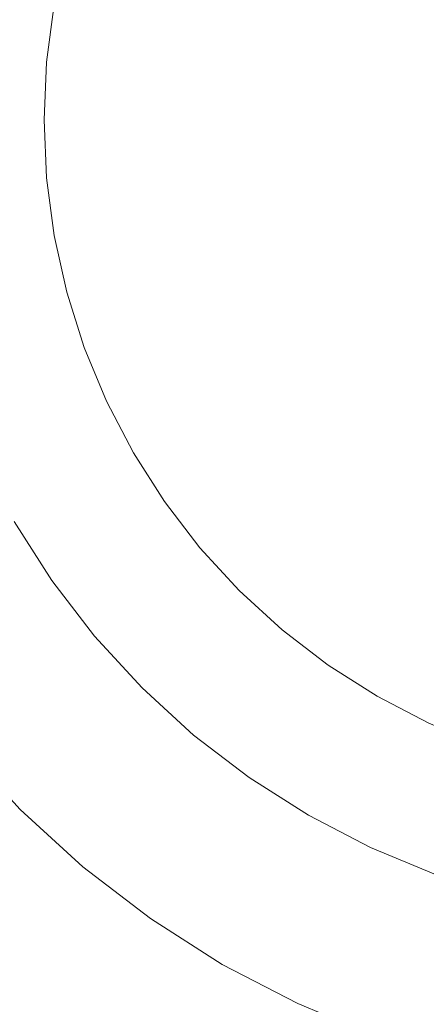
# Model space of a CAD drawing. Header units: millimetres. Extents: x -148 to 148, y -92 to 92.
# Tile 4 of 49: x -100 to -94, y -77 to -63. Entities that reach past the tile are written whole.
import ezdxf

# ---------------------------------------------------------------- set-up
doc = ezdxf.new("R2010")
doc.units = ezdxf.units.MM
doc.header["$LTSCALE"] = 25.4
doc.layers.add('Lighting-Moving Light', color=7, linetype='Continuous', lineweight=5, true_color=0x000000)

# ---------------------------------------------------------------- blocks, each defined once
blk = doc.blocks.new('Group-1')
at = {"layer": 'Lighting-Moving Light', "color": 7, "linetype": 'Continuous', "lineweight": 5, "transparency": 33554687}
for points in [[(-1905.589, -1205.846, -16.5), (-2119.658, -1205.846, -16.5), (-2119.658, -1379.915, -16.5), (-1905.589, -1379.915, -16.5)], [(-2116.123, -1209.38, -108.466), (-1909.124, -1209.38, -108.466), (-1909.124, -1376.38, -108.466), (-2116.123, -1376.38, -108.466)]]:
    blk.add_3dface(points, dxfattribs=at)
for points, invisible_edges in [([(-2108.54, -1344.192, -16.465), (-2107.412, -1343.725, -16.465), (-2106.247, -1343.357, -16.465), (-2102.623, -1356.88, -16.465)], 12), ([(-2110.654, -1345.412, -16.465), (-2109.623, -1344.756, -16.465), (-2108.54, -1344.192, -16.465), (-2102.623, -1356.88, -16.465)], 12), ([(-2112.523, -1346.981, -16.465), (-2111.623, -1346.156, -16.465), (-2110.654, -1345.412, -16.465), (-2102.623, -1356.88, -16.465)], 12), ([(-2114.092, -1348.85, -16.465), (-2113.348, -1347.881, -16.465), (-2112.523, -1346.981, -16.465), (-2102.623, -1356.88, -16.465)], 12), ([(-2106.662, -1348.22, 0.035), (-2107.401, -1348.605, 0.035), (-2108.104, -1349.053, 0.035), (-2102.623, -1356.88, 0.035)], 12), ([(-2115.312, -1350.964, -16.465), (-2114.748, -1349.88, -16.465), (-2114.092, -1348.85, -16.465), (-2102.623, -1356.88, -16.465)], 12), ([(-2108.104, -1349.053, 0.035), (-2108.766, -1349.56, 0.035), (-2109.38, -1350.123, 0.035), (-2102.623, -1356.88, 0.035)], 12), ([(-2109.38, -1350.123, 0.035), (-2109.944, -1350.738, 0.035), (-2110.451, -1351.399, 0.035), (-2102.623, -1356.88, 0.035)], 12), ([(-2116.146, -1353.257, -16.465), (-2115.779, -1352.092, -16.465), (-2115.312, -1350.964, -16.465), (-2102.623, -1356.88, -16.465)], 12), ([(-2110.451, -1351.399, 0.035), (-2110.899, -1352.102, 0.035), (-2111.284, -1352.842, 0.035), (-2102.623, -1356.88, 0.035)], 12), ([(-2111.284, -1352.842, 0.035), (-2111.603, -1353.612, 0.035), (-2111.854, -1354.407, 0.035), (-2102.623, -1356.88, 0.035)], 12), ([(-2102.623, -1356.88, -16.465), (-2116.57, -1355.66, -16.465), (-2116.411, -1354.449, -16.465), (-2116.146, -1353.257, -16.465)], 9), ([(-2111.854, -1354.407, 0.035), (-2112.034, -1355.221, 0.035), (-2112.143, -1356.048, 0.035), (-2102.623, -1356.88, 0.035)], 12), ([(-2112.632, -1356.005, -0.027), (-2112.518, -1355.136, -0.027), (-2112.674, -1355.108, -0.074), (-2112.79, -1355.991, -0.074)], 15), ([(-2112.471, -1356.019, 0.007), (-2112.358, -1355.164, 0.007), (-2112.518, -1355.136, -0.027), (-2112.632, -1356.005, -0.027)], 15), ([(-2112.307, -1356.033, 0.028), (-2112.197, -1355.192, 0.028), (-2112.358, -1355.164, 0.007), (-2112.471, -1356.019, 0.007)], 15), ([(-2112.143, -1356.048, 0.035), (-2112.034, -1355.221, 0.035), (-2112.197, -1355.192, 0.028), (-2112.307, -1356.033, 0.028)], 14), ([(-2116.57, -1358.101, -16.465), (-2116.623, -1356.88, -16.465), (-2116.57, -1355.66, -16.465), (-2102.623, -1356.88, -16.465)], 12), ([(-2112.508, -1356.88, 0.007), (-2112.471, -1356.019, 0.007), (-2112.632, -1356.005, -0.027), (-2112.67, -1356.88, -0.027)], 15), ([(-2112.344, -1356.88, 0.028), (-2112.307, -1356.033, 0.028), (-2112.471, -1356.019, 0.007), (-2112.508, -1356.88, 0.007)], 15), ([(-2112.179, -1356.88, 0.035), (-2112.143, -1356.048, 0.035), (-2112.307, -1356.033, 0.028), (-2112.344, -1356.88, 0.028)], 14), ([(-2112.143, -1356.048, 0.035), (-2112.179, -1356.88, 0.035), (-2112.143, -1357.713, 0.035), (-2102.623, -1356.88, 0.035)], 12), ([(-2116.146, -1360.504, -16.465), (-2116.411, -1359.311, -16.465), (-2116.57, -1358.101, -16.465), (-2102.623, -1356.88, -16.465)], 12), ([(-2115.312, -1362.797, -16.465), (-2115.779, -1361.669, -16.465), (-2116.146, -1360.504, -16.465), (-2102.623, -1356.88, -16.465)], 12), ([(-2114.092, -1364.91, -16.465), (-2114.748, -1363.88, -16.465), (-2115.312, -1362.797, -16.465), (-2102.623, -1356.88, -16.465)], 12), ([(-2112.523, -1366.78, -16.465), (-2113.348, -1365.879, -16.465), (-2114.092, -1364.91, -16.465), (-2102.623, -1356.88, -16.465)], 12), ([(-2112.471, -1357.742, 0.007), (-2112.508, -1356.88, 0.007), (-2112.67, -1356.88, -0.027), (-2112.632, -1357.756, -0.027)], 15), ([(-2110.654, -1368.348, -16.465), (-2111.623, -1367.605, -16.465), (-2112.523, -1366.78, -16.465), (-2102.623, -1356.88, -16.465)], 12), ([(-2112.307, -1357.728, 0.028), (-2112.344, -1356.88, 0.028), (-2112.508, -1356.88, 0.007), (-2112.471, -1357.742, 0.007)], 15), ([(-2112.143, -1357.713, 0.035), (-2112.179, -1356.88, 0.035), (-2112.344, -1356.88, 0.028), (-2112.307, -1357.728, 0.028)], 14), ([(-2102.623, -1356.88, 0.035), (-2112.143, -1357.713, 0.035), (-2112.034, -1358.54, 0.035), (-2111.854, -1359.354, 0.035)], 9), ([(-2111.854, -1359.354, 0.035), (-2111.603, -1360.149, 0.035), (-2111.284, -1360.919, 0.035), (-2102.623, -1356.88, 0.035)], 12), ([(-2111.284, -1360.919, 0.035), (-2110.899, -1361.658, 0.035), (-2110.451, -1362.361, 0.035), (-2102.623, -1356.88, 0.035)], 12), ([(-2108.54, -1369.569, -16.465), (-2109.623, -1369.005, -16.465), (-2110.654, -1368.348, -16.465), (-2102.623, -1356.88, -16.465)], 12), ([(-2110.451, -1362.361, 0.035), (-2109.944, -1363.023, 0.035), (-2109.38, -1363.637, 0.035), (-2102.623, -1356.88, 0.035)], 12), ([(-2109.38, -1363.637, 0.035), (-2108.766, -1364.2, 0.035), (-2108.104, -1364.708, 0.035), (-2102.623, -1356.88, 0.035)], 12), ([(-2106.247, -1370.403, -16.465), (-2107.412, -1370.036, -16.465), (-2108.54, -1369.569, -16.465), (-2102.623, -1356.88, -16.465)], 12), ([(-2108.104, -1364.708, 0.035), (-2107.401, -1365.156, 0.035), (-2106.662, -1365.541, 0.035), (-2102.623, -1356.88, 0.035)], 12), ([(-2112.034, -1358.54, 0.035), (-2112.143, -1357.713, 0.035), (-2112.307, -1357.728, 0.028), (-2112.197, -1358.568, 0.028)], 14), ([(-2112.518, -1358.625, -0.027), (-2112.632, -1357.756, -0.027), (-2112.79, -1357.77, -0.074), (-2112.674, -1358.652, -0.074)], 15), ([(-2112.358, -1358.597, 0.007), (-2112.471, -1357.742, 0.007), (-2112.632, -1357.756, -0.027), (-2112.518, -1358.625, -0.027)], 15), ([(-2112.197, -1358.568, 0.028), (-2112.307, -1357.728, 0.028), (-2112.471, -1357.742, 0.007), (-2112.358, -1358.597, 0.007)], 15), ([(-2111.854, -1359.354, 0.035), (-2112.034, -1358.54, 0.035), (-2112.197, -1358.568, 0.028), (-2112.013, -1359.396, 0.028)], 14), ([(-2112.481, -1359.522, -0.074), (-2112.674, -1358.652, -0.074), (-2112.825, -1358.679, -0.134), (-2112.63, -1359.562, -0.134)], 15), ([(-2112.328, -1359.481, -0.027), (-2112.518, -1358.625, -0.027), (-2112.674, -1358.652, -0.074), (-2112.481, -1359.522, -0.074)], 15), ([(-2112.172, -1359.439, 0.007), (-2112.358, -1358.597, 0.007), (-2112.518, -1358.625, -0.027), (-2112.328, -1359.481, -0.027)], 15), ([(-2112.013, -1359.396, 0.028), (-2112.197, -1358.568, 0.028), (-2112.358, -1358.597, 0.007), (-2112.172, -1359.439, 0.007)], 15), ([(-2111.758, -1360.205, 0.028), (-2112.013, -1359.396, 0.028), (-2112.172, -1359.439, 0.007), (-2111.912, -1360.261, 0.007)], 15), ([(-2111.603, -1360.149, 0.035), (-2111.854, -1359.354, 0.035), (-2112.013, -1359.396, 0.028), (-2111.758, -1360.205, 0.028)], 14), ([(-2112.213, -1360.371, -0.074), (-2112.481, -1359.522, -0.074), (-2112.63, -1359.562, -0.134), (-2112.358, -1360.423, -0.134)], 15), ([(-2112.064, -1360.317, -0.027), (-2112.328, -1359.481, -0.027), (-2112.481, -1359.522, -0.074), (-2112.213, -1360.371, -0.074)], 15), ([(-2111.912, -1360.261, 0.007), (-2112.172, -1359.439, 0.007), (-2112.328, -1359.481, -0.027), (-2112.064, -1360.317, -0.027)], 15), ([(-2112.498, -1360.474, -0.206), (-2112.773, -1359.6, -0.206), (-2112.91, -1359.637, -0.291), (-2112.631, -1360.523, -0.291)], 15), ([(-2112.358, -1360.423, -0.134), (-2112.63, -1359.562, -0.134), (-2112.773, -1359.6, -0.206), (-2112.498, -1360.474, -0.206)], 15), ([(-2111.434, -1360.989, 0.028), (-2111.758, -1360.205, 0.028), (-2111.912, -1360.261, 0.007), (-2111.582, -1361.058, 0.007)], 15), ([(-2111.284, -1360.919, 0.035), (-2111.603, -1360.149, 0.035), (-2111.758, -1360.205, 0.028), (-2111.434, -1360.989, 0.028)], 14), ([(-2111.873, -1361.193, -0.074), (-2112.213, -1360.371, -0.074), (-2112.358, -1360.423, -0.134), (-2112.012, -1361.258, -0.134)], 15), ([(-2111.729, -1361.126, -0.027), (-2112.064, -1360.317, -0.027), (-2112.213, -1360.371, -0.074), (-2111.873, -1361.193, -0.074)], 15), ([(-2111.582, -1361.058, 0.007), (-2111.912, -1360.261, 0.007), (-2112.064, -1360.317, -0.027), (-2111.729, -1361.126, -0.027)], 15), ([(-2112.275, -1361.381, -0.291), (-2112.631, -1360.523, -0.291), (-2112.757, -1360.569, -0.387), (-2112.397, -1361.438, -0.387)], 15), ([(-2112.147, -1361.321, -0.206), (-2112.498, -1360.474, -0.206), (-2112.631, -1360.523, -0.291), (-2112.275, -1361.381, -0.291)], 15), ([(-2112.012, -1361.258, -0.134), (-2112.358, -1360.423, -0.134), (-2112.498, -1360.474, -0.206), (-2112.147, -1361.321, -0.206)], 15), ([(-2112.512, -1361.491, -0.494), (-2112.876, -1360.612, -0.494), (-2112.986, -1360.652, -0.611), (-2112.618, -1361.541, -0.611)], 15), ([(-2112.397, -1361.438, -0.387), (-2112.757, -1360.569, -0.387), (-2112.876, -1360.612, -0.494), (-2112.512, -1361.491, -0.494)], 15), ([(-2110.899, -1361.658, 0.035), (-2111.284, -1360.919, 0.035), (-2111.434, -1360.989, 0.028), (-2111.042, -1361.741, 0.028)], 14), ([(-2111.184, -1361.823, 0.007), (-2111.582, -1361.058, 0.007), (-2111.729, -1361.126, -0.027), (-2111.324, -1361.904, -0.027)], 15), ([(-2111.042, -1361.741, 0.028), (-2111.434, -1360.989, 0.028), (-2111.582, -1361.058, 0.007), (-2111.184, -1361.823, 0.007)], 15), ([(-2111.461, -1361.983, -0.074), (-2111.873, -1361.193, -0.074), (-2112.012, -1361.258, -0.134), (-2111.595, -1362.06, -0.134)], 15), ([(-2111.324, -1361.904, -0.027), (-2111.729, -1361.126, -0.027), (-2111.873, -1361.193, -0.074), (-2111.461, -1361.983, -0.074)], 15), ([(-2111.846, -1362.205, -0.291), (-2112.275, -1361.381, -0.291), (-2112.397, -1361.438, -0.387), (-2111.963, -1362.273, -0.387)], 15), ([(-2111.723, -1362.134, -0.206), (-2112.147, -1361.321, -0.206), (-2112.275, -1361.381, -0.291), (-2111.846, -1362.205, -0.291)], 15), ([(-2111.595, -1362.06, -0.134), (-2112.012, -1361.258, -0.134), (-2112.147, -1361.321, -0.206), (-2111.723, -1362.134, -0.206)], 15), ([(-2112.072, -1362.336, -0.494), (-2112.512, -1361.491, -0.494), (-2112.618, -1361.541, -0.611), (-2112.173, -1362.394, -0.611)], 15), ([(-2111.963, -1362.273, -0.387), (-2112.397, -1361.438, -0.387), (-2112.512, -1361.491, -0.494), (-2112.072, -1362.336, -0.494)], 15), ([(-2112.422, -1362.538, -1.014), (-2112.878, -1361.662, -1.014), (-2112.944, -1361.693, -1.162), (-2112.485, -1362.574, -1.162)], 15), ([(-2112.349, -1362.495, -0.872), (-2112.802, -1361.626, -0.872), (-2112.878, -1361.662, -1.014), (-2112.422, -1362.538, -1.014)], 15), ([(-2112.266, -1362.447, -0.737), (-2112.714, -1361.586, -0.737), (-2112.802, -1361.626, -0.872), (-2112.349, -1362.495, -0.872)], 15), ([(-2112.173, -1362.394, -0.611), (-2112.618, -1361.541, -0.611), (-2112.714, -1361.586, -0.737), (-2112.266, -1362.447, -0.737)], 15), ([(-2110.451, -1362.361, 0.035), (-2110.899, -1361.658, 0.035), (-2111.042, -1361.741, 0.028), (-2110.586, -1362.456, 0.028)], 14), ([(-2112.485, -1362.574, -1.162), (-2112.944, -1361.693, -1.162), (-2112.998, -1361.718, -1.316), (-2112.537, -1362.604, -1.316)], 15), ([(-2110.586, -1362.456, 0.028), (-2111.042, -1361.741, 0.028), (-2111.184, -1361.823, 0.007), (-2110.721, -1362.55, 0.007)], 15), ([(-2110.853, -1362.643, -0.027), (-2111.324, -1361.904, -0.027), (-2111.461, -1361.983, -0.074), (-2110.983, -1362.734, -0.074)], 15), ([(-2110.721, -1362.55, 0.007), (-2111.184, -1361.823, 0.007), (-2111.324, -1361.904, -0.027), (-2110.853, -1362.643, -0.027)], 15), ([(-2111.109, -1362.822, -0.134), (-2111.595, -1362.06, -0.134), (-2111.723, -1362.134, -0.206), (-2111.231, -1362.907, -0.206)], 15), ([(-2110.983, -1362.734, -0.074), (-2111.461, -1361.983, -0.074), (-2111.595, -1362.06, -0.134), (-2111.109, -1362.822, -0.134)], 15), ([(-2111.347, -1362.989, -0.291), (-2111.846, -1362.205, -0.291), (-2111.963, -1362.273, -0.387), (-2111.457, -1363.066, -0.387)], 15), ([(-2111.231, -1362.907, -0.206), (-2111.723, -1362.134, -0.206), (-2111.846, -1362.205, -0.291), (-2111.347, -1362.989, -0.291)], 15), ([(-2111.561, -1363.138, -0.494), (-2112.072, -1362.336, -0.494), (-2112.173, -1362.394, -0.611), (-2111.657, -1363.205, -0.611)], 15), ([(-2111.457, -1363.066, -0.387), (-2111.963, -1362.273, -0.387), (-2112.072, -1362.336, -0.494), (-2111.561, -1363.138, -0.494)], 15), ([(-2109.944, -1363.023, 0.035), (-2110.451, -1362.361, 0.035), (-2110.586, -1362.456, 0.028), (-2110.07, -1363.129, 0.028)], 14), ([(-2111.823, -1363.322, -0.872), (-2112.349, -1362.495, -0.872), (-2112.422, -1362.538, -1.014), (-2111.892, -1363.37, -1.014)], 15), ([(-2111.744, -1363.267, -0.737), (-2112.266, -1362.447, -0.737), (-2112.349, -1362.495, -0.872), (-2111.823, -1363.322, -0.872)], 15), ([(-2111.657, -1363.205, -0.611), (-2112.173, -1362.394, -0.611), (-2112.266, -1362.447, -0.737), (-2111.744, -1363.267, -0.737)], 15), ([(-2110.07, -1363.129, 0.028), (-2110.586, -1362.456, 0.028), (-2110.721, -1362.55, 0.007), (-2110.196, -1363.234, 0.007)], 15), ([(-2114.748, -1363.88, -16.465), (-2114.092, -1364.91, -16.465), (-2112.067, -1363.493, -1.637), (-2112.607, -1362.645, -1.637)], 10), ([(-2112.039, -1363.473, -1.475), (-2112.578, -1362.628, -1.475), (-2112.607, -1362.645, -1.637), (-2112.067, -1363.493, -1.637)], 11), ([(-2112.001, -1363.446, -1.316), (-2112.537, -1362.604, -1.316), (-2112.578, -1362.628, -1.475), (-2112.039, -1363.473, -1.475)], 15), ([(-2111.952, -1363.412, -1.162), (-2112.485, -1362.574, -1.162), (-2112.537, -1362.604, -1.316), (-2112.001, -1363.446, -1.316)], 15), ([(-2111.892, -1363.37, -1.014), (-2112.422, -1362.538, -1.014), (-2112.485, -1362.574, -1.162), (-2111.952, -1363.412, -1.162)], 15), ([(-2110.32, -1363.338, -0.027), (-2110.853, -1362.643, -0.027), (-2110.983, -1362.734, -0.074), (-2110.441, -1363.44, -0.074)], 15), ([(-2110.196, -1363.234, 0.007), (-2110.721, -1362.55, 0.007), (-2110.853, -1362.643, -0.027), (-2110.32, -1363.338, -0.027)], 15), ([(-2110.441, -1363.44, -0.074), (-2110.983, -1362.734, -0.074), (-2111.109, -1362.822, -0.134), (-2110.559, -1363.539, -0.134)], 15), ([(-2110.673, -1363.635, -0.206), (-2111.231, -1362.907, -0.206), (-2111.347, -1362.989, -0.291), (-2110.782, -1363.726, -0.291)], 15), ([(-2110.559, -1363.539, -0.134), (-2111.109, -1362.822, -0.134), (-2111.231, -1362.907, -0.206), (-2110.673, -1363.635, -0.206)], 15), ([(-2110.885, -1363.812, -0.387), (-2111.457, -1363.066, -0.387), (-2111.561, -1363.138, -0.494), (-2110.981, -1363.893, -0.494)], 15), ([(-2110.782, -1363.726, -0.291), (-2111.347, -1362.989, -0.291), (-2111.457, -1363.066, -0.387), (-2110.885, -1363.812, -0.387)], 15), ([(-2109.38, -1363.637, 0.035), (-2109.944, -1363.023, 0.035), (-2110.07, -1363.129, 0.028), (-2109.497, -1363.754, 0.028)], 14), ([(-2111.071, -1363.969, -0.611), (-2111.657, -1363.205, -0.611), (-2111.744, -1363.267, -0.737), (-2111.153, -1364.037, -0.737)], 15), ([(-2110.981, -1363.893, -0.494), (-2111.561, -1363.138, -0.494), (-2111.657, -1363.205, -0.611), (-2111.071, -1363.969, -0.611)], 15), ([(-2109.497, -1363.754, 0.028), (-2110.07, -1363.129, 0.028), (-2110.196, -1363.234, 0.007), (-2109.613, -1363.87, 0.007)], 15), ([(-2111.226, -1364.099, -0.872), (-2111.823, -1363.322, -0.872), (-2111.892, -1363.37, -1.014), (-2111.291, -1364.153, -1.014)], 15), ([(-2111.153, -1364.037, -0.737), (-2111.744, -1363.267, -0.737), (-2111.823, -1363.322, -0.872), (-2111.226, -1364.099, -0.872)], 15), ([(-2109.728, -1363.985, -0.027), (-2110.32, -1363.338, -0.027), (-2110.441, -1363.44, -0.074), (-2109.84, -1364.097, -0.074)], 15), ([(-2109.613, -1363.87, 0.007), (-2110.196, -1363.234, 0.007), (-2110.32, -1363.338, -0.027), (-2109.728, -1363.985, -0.027)], 15), ([(-2114.092, -1364.91, -16.465), (-2113.348, -1365.879, -16.465), (-2111.455, -1364.291, -1.637), (-2112.067, -1363.493, -1.637)], 10), ([(-2111.429, -1364.269, -1.475), (-2112.039, -1363.473, -1.475), (-2112.067, -1363.493, -1.637), (-2111.455, -1364.291, -1.637)], 11), ([(-2111.393, -1364.239, -1.316), (-2112.001, -1363.446, -1.316), (-2112.039, -1363.473, -1.475), (-2111.429, -1364.269, -1.475)], 15), ([(-2111.347, -1364.2, -1.162), (-2111.952, -1363.412, -1.162), (-2112.001, -1363.446, -1.316), (-2111.393, -1364.239, -1.316)], 15), ([(-2111.291, -1364.153, -1.014), (-2111.892, -1363.37, -1.014), (-2111.952, -1363.412, -1.162), (-2111.347, -1364.2, -1.162)], 15), ([(-2109.84, -1364.097, -0.074), (-2110.441, -1363.44, -0.074), (-2110.559, -1363.539, -0.134), (-2109.949, -1364.205, -0.134)], 15), ([(-2110.054, -1364.31, -0.206), (-2110.673, -1363.635, -0.206), (-2110.782, -1363.726, -0.291), (-2110.154, -1364.411, -0.291)], 15), ([(-2109.949, -1364.205, -0.134), (-2110.559, -1363.539, -0.134), (-2110.673, -1363.635, -0.206), (-2110.054, -1364.31, -0.206)], 15), ([(-2108.766, -1364.2, 0.035), (-2109.38, -1363.637, 0.035), (-2109.497, -1363.754, 0.028), (-2108.872, -1364.327, 0.028)], 14), ([(-2110.154, -1364.411, -0.291), (-2110.782, -1363.726, -0.291), (-2110.885, -1363.812, -0.387), (-2110.249, -1364.506, -0.387)], 15), ([(-2108.872, -1364.327, 0.028), (-2109.497, -1363.754, 0.028), (-2109.613, -1363.87, 0.007), (-2108.977, -1364.453, 0.007)], 15), ([(-2110.338, -1364.595, -0.494), (-2110.981, -1363.893, -0.494), (-2111.071, -1363.969, -0.611), (-2110.421, -1364.678, -0.611)], 15), ([(-2110.249, -1364.506, -0.387), (-2110.885, -1363.812, -0.387), (-2110.981, -1363.893, -0.494), (-2110.338, -1364.595, -0.494)], 15), ([(-2108.977, -1364.453, 0.007), (-2109.613, -1363.87, 0.007), (-2109.728, -1363.985, -0.027), (-2109.081, -1364.577, -0.027)], 15), ([(-2110.497, -1364.753, -0.737), (-2111.153, -1364.037, -0.737), (-2111.226, -1364.099, -0.872), (-2110.564, -1364.821, -0.872)], 15), ([(-2110.421, -1364.678, -0.611), (-2111.071, -1363.969, -0.611), (-2111.153, -1364.037, -0.737), (-2110.497, -1364.753, -0.737)], 15), ([(-2109.081, -1364.577, -0.027), (-2109.728, -1363.985, -0.027), (-2109.84, -1364.097, -0.074), (-2109.183, -1364.698, -0.074)], 15), ([(-2110.676, -1364.932, -1.162), (-2111.347, -1364.2, -1.162), (-2111.393, -1364.239, -1.316), (-2110.718, -1364.975, -1.316)], 15), ([(-2110.624, -1364.881, -1.014), (-2111.291, -1364.153, -1.014), (-2111.347, -1364.2, -1.162), (-2110.676, -1364.932, -1.162)], 15), ([(-2110.564, -1364.821, -0.872), (-2111.226, -1364.099, -0.872), (-2111.291, -1364.153, -1.014), (-2110.624, -1364.881, -1.014)], 15), ([(-2109.282, -1364.816, -0.134), (-2109.949, -1364.205, -0.134), (-2110.054, -1364.31, -0.206), (-2109.378, -1364.93, -0.206)], 15), ([(-2109.183, -1364.698, -0.074), (-2109.84, -1364.097, -0.074), (-2109.949, -1364.205, -0.134), (-2109.282, -1364.816, -0.134)], 15), ([(-2108.104, -1364.708, 0.035), (-2108.766, -1364.2, 0.035), (-2108.872, -1364.327, 0.028), (-2108.199, -1364.843, 0.028)], 14), ([(-2113.348, -1365.879, -16.465), (-2112.523, -1366.78, -16.465), (-2110.775, -1365.032, -1.637), (-2111.455, -1364.291, -1.637)], 10), ([(-2110.751, -1365.008, -1.475), (-2111.429, -1364.269, -1.475), (-2111.455, -1364.291, -1.637), (-2110.775, -1365.032, -1.637)], 11), ([(-2110.718, -1364.975, -1.316), (-2111.393, -1364.239, -1.316), (-2111.429, -1364.269, -1.475), (-2110.751, -1365.008, -1.475)], 15), ([(-2109.378, -1364.93, -0.206), (-2110.054, -1364.31, -0.206), (-2110.154, -1364.411, -0.291), (-2109.469, -1365.039, -0.291)], 15), ([(-2108.199, -1364.843, 0.028), (-2108.872, -1364.327, 0.028), (-2108.977, -1364.453, 0.007), (-2108.293, -1364.978, 0.007)], 15), ([(-2109.469, -1365.039, -0.291), (-2110.154, -1364.411, -0.291), (-2110.249, -1364.506, -0.387), (-2109.556, -1365.142, -0.387)], 15), ([(-2108.293, -1364.978, 0.007), (-2108.977, -1364.453, 0.007), (-2109.081, -1364.577, -0.027), (-2108.386, -1365.11, -0.027)], 15), ([(-2109.637, -1365.238, -0.494), (-2110.338, -1364.595, -0.494), (-2110.421, -1364.678, -0.611), (-2109.712, -1365.328, -0.611)], 15), ([(-2109.556, -1365.142, -0.387), (-2110.249, -1364.506, -0.387), (-2110.338, -1364.595, -0.494), (-2109.637, -1365.238, -0.494)], 15), ([(-2108.386, -1365.11, -0.027), (-2109.081, -1364.577, -0.027), (-2109.183, -1364.698, -0.074), (-2108.477, -1365.24, -0.074)], 15), ([(-2109.78, -1365.41, -0.737), (-2110.497, -1364.753, -0.737), (-2110.564, -1364.821, -0.872), (-2109.842, -1365.483, -0.872)], 15), ([(-2109.712, -1365.328, -0.611), (-2110.421, -1364.678, -0.611), (-2110.497, -1364.753, -0.737), (-2109.78, -1365.41, -0.737)], 15), ([(-2108.477, -1365.24, -0.074), (-2109.183, -1364.698, -0.074), (-2109.282, -1364.816, -0.134), (-2108.565, -1365.366, -0.134)], 15), ([(-2107.401, -1365.156, 0.035), (-2108.104, -1364.708, 0.035), (-2108.199, -1364.843, 0.028), (-2107.484, -1365.299, 0.028)], 14), ([(-2109.897, -1365.548, -1.014), (-2110.624, -1364.881, -1.014), (-2110.676, -1364.932, -1.162), (-2109.943, -1365.604, -1.162)], 15), ([(-2109.842, -1365.483, -0.872), (-2110.564, -1364.821, -0.872), (-2110.624, -1364.881, -1.014), (-2109.897, -1365.548, -1.014)], 15), ([(-2108.565, -1365.366, -0.134), (-2109.282, -1364.816, -0.134), (-2109.378, -1364.93, -0.206), (-2108.65, -1365.488, -0.206)], 15), ([(-2107.484, -1365.299, 0.028), (-2108.199, -1364.843, 0.028), (-2108.293, -1364.978, 0.007), (-2107.566, -1365.441, 0.007)], 15), ([(-2112.523, -1366.78, -16.465), (-2111.623, -1367.605, -16.465), (-2110.034, -1365.712, -1.637), (-2110.775, -1365.032, -1.637)], 10), ([(-2110.012, -1365.686, -1.475), (-2110.751, -1365.008, -1.475), (-2110.775, -1365.032, -1.637), (-2110.034, -1365.712, -1.637)], 11), ([(-2109.982, -1365.65, -1.316), (-2110.718, -1364.975, -1.316), (-2110.751, -1365.008, -1.475), (-2110.012, -1365.686, -1.475)], 15), ([(-2109.943, -1365.604, -1.162), (-2110.676, -1364.932, -1.162), (-2110.718, -1364.975, -1.316), (-2109.982, -1365.65, -1.316)], 15), ([(-2108.732, -1365.604, -0.291), (-2109.469, -1365.039, -0.291), (-2109.556, -1365.142, -0.387), (-2108.809, -1365.714, -0.387)], 15), ([(-2108.65, -1365.488, -0.206), (-2109.378, -1364.93, -0.206), (-2109.469, -1365.039, -0.291), (-2108.732, -1365.604, -0.291)], 15), ([(-2107.566, -1365.441, 0.007), (-2108.293, -1364.978, 0.007), (-2108.386, -1365.11, -0.027), (-2107.647, -1365.581, -0.027)], 15), ([(-2108.809, -1365.714, -0.387), (-2109.556, -1365.142, -0.387), (-2109.637, -1365.238, -0.494), (-2108.881, -1365.818, -0.494)], 15), ([(-2107.647, -1365.581, -0.027), (-2108.386, -1365.11, -0.027), (-2108.477, -1365.24, -0.074), (-2107.726, -1365.718, -0.074)], 15), ([(-2106.662, -1365.541, 0.035), (-2107.401, -1365.156, 0.035), (-2107.484, -1365.299, 0.028), (-2106.732, -1365.691, 0.028)], 14), ([(-2108.949, -1365.913, -0.611), (-2109.712, -1365.328, -0.611), (-2109.78, -1365.41, -0.737), (-2109.01, -1366.001, -0.737)], 15), ([(-2108.881, -1365.818, -0.494), (-2109.637, -1365.238, -0.494), (-2109.712, -1365.328, -0.611), (-2108.949, -1365.913, -0.611)], 15), ([(-2107.726, -1365.718, -0.074), (-2108.477, -1365.24, -0.074), (-2108.565, -1365.366, -0.134), (-2107.803, -1365.852, -0.134)], 15), ([(-2106.732, -1365.691, 0.028), (-2107.484, -1365.299, 0.028), (-2107.566, -1365.441, 0.007), (-2106.801, -1365.839, 0.007)], 15), ([(-2109.065, -1366.08, -0.872), (-2109.842, -1365.483, -0.872), (-2109.897, -1365.548, -1.014), (-2109.113, -1366.149, -1.014)], 15), ([(-2109.01, -1366.001, -0.737), (-2109.78, -1365.41, -0.737), (-2109.842, -1365.483, -0.872), (-2109.065, -1366.08, -0.872)], 15), ([(-2107.877, -1365.98, -0.206), (-2108.65, -1365.488, -0.206), (-2108.732, -1365.604, -0.291), (-2107.948, -1366.103, -0.291)], 15), ([(-2107.803, -1365.852, -0.134), (-2108.565, -1365.366, -0.134), (-2108.65, -1365.488, -0.206), (-2107.877, -1365.98, -0.206)], 15), ([(-2106.801, -1365.839, 0.007), (-2107.566, -1365.441, 0.007), (-2107.647, -1365.581, -0.027), (-2106.869, -1365.986, -0.027)], 15), ([(-2109.155, -1366.208, -1.162), (-2109.943, -1365.604, -1.162), (-2109.982, -1365.65, -1.316), (-2109.19, -1366.258, -1.316)], 15), ([(-2109.113, -1366.149, -1.014), (-2109.897, -1365.548, -1.014), (-2109.943, -1365.604, -1.162), (-2109.155, -1366.208, -1.162)], 15), ([(-2107.948, -1366.103, -0.291), (-2108.732, -1365.604, -0.291), (-2108.809, -1365.714, -0.387), (-2108.016, -1366.22, -0.387)], 15), ([(-2106.869, -1365.986, -0.027), (-2107.647, -1365.581, -0.027), (-2107.726, -1365.718, -0.074), (-2106.936, -1366.129, -0.074)], 15), ([(-2105.892, -1365.86, 0.035), (-2106.662, -1365.541, 0.035), (-2106.732, -1365.691, 0.028), (-2105.948, -1366.015, 0.028)], 14), ([(-2111.623, -1367.605, -16.465), (-2110.654, -1368.348, -16.465), (-2109.236, -1366.324, -1.637), (-2110.034, -1365.712, -1.637)], 10), ([(-2109.217, -1366.296, -1.475), (-2110.012, -1365.686, -1.475), (-2110.034, -1365.712, -1.637), (-2109.236, -1366.324, -1.637)], 11), ([(-2109.19, -1366.258, -1.316), (-2109.982, -1365.65, -1.316), (-2110.012, -1365.686, -1.475), (-2109.217, -1366.296, -1.475)], 15), ([(-2108.016, -1366.22, -0.387), (-2108.809, -1365.714, -0.387), (-2108.881, -1365.818, -0.494), (-2108.079, -1366.329, -0.494)], 15), ([(-2106.936, -1366.129, -0.074), (-2107.726, -1365.718, -0.074), (-2107.803, -1365.852, -0.134), (-2107.001, -1366.269, -0.134)], 15), ([(-2105.948, -1366.015, 0.028), (-2106.732, -1365.691, 0.028), (-2106.801, -1365.839, 0.007), (-2106.004, -1366.169, 0.007)], 15), ([(-2108.137, -1366.43, -0.611), (-2108.949, -1365.913, -0.611), (-2109.01, -1366.001, -0.737), (-2108.191, -1366.523, -0.737)], 15), ([(-2108.079, -1366.329, -0.494), (-2108.881, -1365.818, -0.494), (-2108.949, -1365.913, -0.611), (-2108.137, -1366.43, -0.611)], 15), ([(-2107.001, -1366.269, -0.134), (-2107.803, -1365.852, -0.134), (-2107.877, -1365.98, -0.206), (-2107.064, -1366.404, -0.206)], 15), ([(-2106.004, -1366.169, 0.007), (-2106.801, -1365.839, 0.007), (-2106.869, -1365.986, -0.027), (-2106.06, -1366.321, -0.027)], 15), ([(-2108.191, -1366.523, -0.737), (-2109.01, -1366.001, -0.737), (-2109.065, -1366.08, -0.872), (-2108.239, -1366.606, -0.872)], 15), ([(-2107.064, -1366.404, -0.206), (-2107.877, -1365.98, -0.206), (-2107.948, -1366.103, -0.291), (-2107.124, -1366.532, -0.291)], 15), ([(-2106.06, -1366.321, -0.027), (-2106.869, -1365.986, -0.027), (-2106.936, -1366.129, -0.074), (-2106.114, -1366.47, -0.074)], 15), ([(-2108.281, -1366.679, -1.014), (-2109.113, -1366.149, -1.014), (-2109.155, -1366.208, -1.162), (-2108.317, -1366.742, -1.162)], 15), ([(-2108.239, -1366.606, -0.872), (-2109.065, -1366.08, -0.872), (-2109.113, -1366.149, -1.014), (-2108.281, -1366.679, -1.014)], 15), ([(-2107.124, -1366.532, -0.291), (-2107.948, -1366.103, -0.291), (-2108.016, -1366.22, -0.387), (-2107.181, -1366.654, -0.387)], 15), ([(-2106.114, -1366.47, -0.074), (-2106.936, -1366.129, -0.074), (-2107.001, -1366.269, -0.134), (-2106.167, -1366.615, -0.134)], 15), ([(-2110.654, -1368.348, -16.465), (-2109.623, -1369.005, -16.465), (-2108.388, -1366.864, -1.637), (-2109.236, -1366.324, -1.637)], 10), ([(-2108.371, -1366.835, -1.475), (-2109.217, -1366.296, -1.475), (-2109.236, -1366.324, -1.637), (-2108.388, -1366.864, -1.637)], 11), ([(-2108.347, -1366.794, -1.316), (-2109.19, -1366.258, -1.316), (-2109.217, -1366.296, -1.475), (-2108.371, -1366.835, -1.475)], 15), ([(-2108.317, -1366.742, -1.162), (-2109.155, -1366.208, -1.162), (-2109.19, -1366.258, -1.316), (-2108.347, -1366.794, -1.316)], 15), ([(-2107.234, -1366.769, -0.494), (-2108.079, -1366.329, -0.494), (-2108.137, -1366.43, -0.611), (-2107.284, -1366.875, -0.611)], 15), ([(-2107.181, -1366.654, -0.387), (-2108.016, -1366.22, -0.387), (-2108.079, -1366.329, -0.494), (-2107.234, -1366.769, -0.494)], 15), ([(-2106.167, -1366.615, -0.134), (-2107.001, -1366.269, -0.134), (-2107.064, -1366.404, -0.206), (-2106.217, -1366.754, -0.206)], 15), ([(-2107.284, -1366.875, -0.611), (-2108.137, -1366.43, -0.611), (-2108.191, -1366.523, -0.737), (-2107.329, -1366.971, -0.737)], 15), ([(-2106.217, -1366.754, -0.206), (-2107.064, -1366.404, -0.206), (-2107.124, -1366.532, -0.291), (-2106.266, -1366.888, -0.291)], 15), ([(-2107.37, -1367.058, -0.872), (-2108.239, -1366.606, -0.872), (-2108.281, -1366.679, -1.014), (-2107.405, -1367.135, -1.014)], 15), ([(-2107.329, -1366.971, -0.737), (-2108.191, -1366.523, -0.737), (-2108.239, -1366.606, -0.872), (-2107.37, -1367.058, -0.872)], 15), ([(-2106.266, -1366.888, -0.291), (-2107.124, -1366.532, -0.291), (-2107.181, -1366.654, -0.387), (-2106.312, -1367.014, -0.387)], 15), ([(-2107.436, -1367.201, -1.162), (-2108.317, -1366.742, -1.162), (-2108.347, -1366.794, -1.316), (-2107.461, -1367.255, -1.316)], 15), ([(-2107.405, -1367.135, -1.014), (-2108.281, -1366.679, -1.014), (-2108.317, -1366.742, -1.162), (-2107.436, -1367.201, -1.162)], 15), ([(-2106.312, -1367.014, -0.387), (-2107.181, -1366.654, -0.387), (-2107.234, -1366.769, -0.494), (-2106.355, -1367.133, -0.494)], 15), ([(-2109.623, -1369.005, -16.465), (-2108.54, -1369.569, -16.465), (-2107.496, -1367.329, -1.637), (-2108.388, -1366.864, -1.637)], 10), ([(-2107.481, -1367.298, -1.475), (-2108.371, -1366.835, -1.475), (-2108.388, -1366.864, -1.637), (-2107.496, -1367.329, -1.637)], 11), ([(-2107.461, -1367.255, -1.316), (-2108.347, -1366.794, -1.316), (-2108.371, -1366.835, -1.475), (-2107.481, -1367.298, -1.475)], 15), ([(-2106.395, -1367.243, -0.611), (-2107.284, -1366.875, -0.611), (-2107.329, -1366.971, -0.737), (-2106.432, -1367.343, -0.737)], 15), ([(-2106.355, -1367.133, -0.494), (-2107.234, -1366.769, -0.494), (-2107.284, -1366.875, -0.611), (-2106.395, -1367.243, -0.611)], 15), ([(-2106.432, -1367.343, -0.737), (-2107.329, -1366.971, -0.737), (-2107.37, -1367.058, -0.872), (-2106.464, -1367.433, -0.872)], 15), ([(-2106.493, -1367.513, -1.014), (-2107.405, -1367.135, -1.014), (-2107.436, -1367.201, -1.162), (-2106.518, -1367.581, -1.162)], 15), ([(-2106.464, -1367.433, -0.872), (-2107.37, -1367.058, -0.872), (-2107.405, -1367.135, -1.014), (-2106.493, -1367.513, -1.014)], 15), ([(-2106.555, -1367.682, -1.475), (-2107.481, -1367.298, -1.475), (-2107.496, -1367.329, -1.637), (-2106.566, -1367.714, -1.637)], 11), ([(-2106.539, -1367.637, -1.316), (-2107.461, -1367.255, -1.316), (-2107.481, -1367.298, -1.475), (-2106.555, -1367.682, -1.475)], 15), ([(-2106.518, -1367.581, -1.162), (-2107.436, -1367.201, -1.162), (-2107.461, -1367.255, -1.316), (-2106.539, -1367.637, -1.316)], 15), ([(-2108.54, -1369.569, -16.465), (-2107.412, -1370.036, -16.465), (-2106.566, -1367.714, -1.637), (-2107.496, -1367.329, -1.637)], 10), ([(-2107.412, -1370.036, -16.465), (-2106.247, -1370.403, -16.465), (-2105.607, -1368.016, -1.637), (-2106.566, -1367.714, -1.637)], 10)]:
    blk.add_3dface(points, dxfattribs=dict(at, invisible_edges=invisible_edges))
at = {"layer": 'Lighting-Moving Light', "color": 0, "flags": 1}
for tag in ['Yoke', 'Weight', 'Weight', 'Wattage', '3D_Symbol_Name', 'Candlepower', 'Body', 'Model_Name', 'Beam_Angle', 'Field_Angle', 'Remarks', 'Beam_Angle_2', 'Field_Angle_2', 'Num_Channels', 'Frame_Size', 'Device_Type', 'FixtureID', 'Frame_Size', 'Base', 'Lens', 'Inst_Type', 'Lamp']:
    blk.add_attdef(tag, (-2481.594, 128.93), '', height=0.18, dxfattribs=at)

msp = doc.modelspace()

# ---------------------------------------------------------------- block references
at = {"layer": 'Lighting-Moving Light', "color": 7, "transparency": 33554687}
msp.add_blockref('Group-1', (2012.623, 1292.88), dxfattribs=at)

doc.saveas('drawing.dxf')
